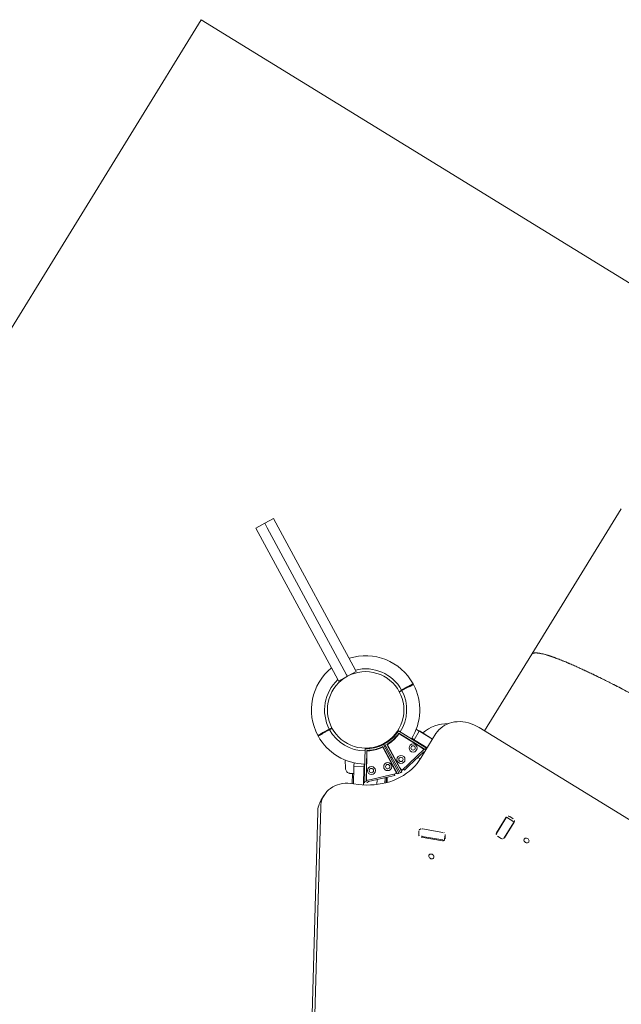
# Model space of a CAD drawing. Extents: x 5459245 to 5462690, y 5971016 to 5972523.
# Tile 73 of 136: x 5462442.615 to 5462443.511, y 5972216.909 to 5972218.376. Entities that reach past the tile are written whole.
import ezdxf

# ---------------------------------------------------------------- set-up
doc = ezdxf.new("R2010")
doc.units = 0
doc.layers.add('A_MAŁA ARCHITEKTURA', color=195, linetype='CONTINUOUS', lineweight=9)

# ---------------------------------------------------------------- blocks, each defined once
blk = doc.blocks.new('MEGA')
at = {"layer": 'A_MAŁA ARCHITEKTURA'}
for p, q in [((5462447.9548, 5972220.615), (5462444.5612, 5972220.615)), ((5462447.9548, 5972216.3794), (5462447.9548, 5972220.615)), ((5462447.3487, 5972220.1422), (5462447.3525, 5972220.1487)), ((5462447.3525, 5972220.1487), (5462447.3654, 5972220.1412)), ((5462447.3487, 5972220.1422), (5462447.2241, 5972219.9265)), ((5462447.3617, 5972220.1348), (5462447.2371, 5972219.919)), ((5462447.3654, 5972220.1412), (5462447.3617, 5972220.1348)), ((5462447.3654, 5972220.1412), (5462447.3784, 5972220.1338)), ((5462447.3784, 5972220.1338), (5462447.3746, 5972220.1273)), ((5462447.3746, 5972220.1273), (5462447.25, 5972219.9115)), ((5462447.2229, 5972219.9243), (5462447.2241, 5972219.9265)), ((5462447.2358, 5972219.9168), (5462447.2229, 5972219.9243)), ((5462447.2371, 5972219.919), (5462447.2358, 5972219.9168)), ((5462447.2488, 5972219.9094), (5462447.2358, 5972219.9168)), ((5462447.1377, 5972219.9083), (5462447.1372, 5972219.9074)), ((5462447.1447, 5972219.9031), (5462447.1541, 5972219.8977)), ((5462447.1546, 5972219.8986), (5462447.1452, 5972219.904)), ((5462447.1541, 5972219.8977), (5462447.1546, 5972219.8986)), ((5462447.1584, 5972219.8963), (5462447.1546, 5972219.8986)), ((5462447.25, 5972219.9115), (5462447.2488, 5972219.9094)), ((5462447.2515, 5972219.9035), (5462447.2515, 5972219.9035)), ((5462447.1541, 5972219.8977), (5462447.1579, 5972219.8955)), ((5462446.3637, 5972219.4578), (5462447.0406, 5972219.8486)), ((5462446.372, 5972219.4578), (5462447.0489, 5972219.8486)), ((5462447.0668, 5972219.8535), (5462447.0585, 5972219.8535)), ((5462447.1278, 5972219.8545), (5462447.1174, 5972219.8472)), ((5462447.1275, 5972219.8387), (5462447.1312, 5972219.8408)), ((5462447.1164, 5972219.8344), (5462447.1035, 5972219.8269)), ((5462447.1042, 5972219.8252), (5462447.1257, 5972219.8376)), ((5462447.1044, 5972219.8247), (5462447.1042, 5972219.8253)), ((5462447.115, 5972219.8367), (5462447.115, 5972219.8367)), ((5462447.1576, 5972219.8378), (5462447.1151, 5972219.813)), ((5462447.117, 5972219.8112), (5462447.1568, 5972219.8345)), ((5462447.1552, 5972219.833), (5462447.1236, 5972219.8146)), ((5462447.1257, 5972219.8376), (5462447.1265, 5972219.8381)), ((5462447.1275, 5972219.8387), (5462447.1265, 5972219.8381)), ((5462447.1265, 5972219.8381), (5462447.134, 5972219.8251)), ((5462447.135, 5972219.8257), (5462447.134, 5972219.8251)), ((5462447.135, 5972219.8257), (5462447.1374, 5972219.8271)), ((5462447.1379, 5972219.8263), (5462447.1374, 5972219.8271)), ((5462447.158, 5972219.8381), (5462447.1576, 5972219.8378)), ((5462447.1644, 5972219.8302), (5462447.1644, 5972219.8302)), ((5462447.2563, 5972219.8387), (5462447.2602, 5972219.8365)), ((5462447.2606, 5972219.8373), (5462447.2568, 5972219.8395)), ((5462447.2606, 5972219.8373), (5462447.2602, 5972219.8365)), ((5462447.2602, 5972219.8365), (5462447.2695, 5972219.831)), ((5462447.27, 5972219.8319), (5462447.2606, 5972219.8373)), ((5462447.277, 5972219.8267), (5462447.2775, 5972219.8276)), ((5462447.1106, 5972219.8116), (5462447.1331, 5972219.8247)), ((5462447.1151, 5972219.813), (5462447.117, 5972219.8112)), ((5462447.1209, 5972219.813), (5462447.1188, 5972219.8109)), ((5462447.1508, 5972219.7789), (5462447.1188, 5972219.8109)), ((5462447.1209, 5972219.813), (5462447.119, 5972219.8111)), ((5462447.1205, 5972219.8133), (5462447.1209, 5972219.813)), ((5462447.134, 5972219.8251), (5462447.1331, 5972219.8247)), ((5462447.1511, 5972219.7771), (5462447.1743, 5972219.8169)), ((5462447.1777, 5972219.8177), (5462447.1529, 5972219.7753)), ((5462447.1544, 5972219.7837), (5462447.1729, 5972219.8153)), ((5462447.1791, 5972219.8169), (5462447.1547, 5972219.7742)), ((5462447.1572, 5972219.7735), (5462447.1801, 5972219.8136)), ((5462447.1794, 5972219.8116), (5462447.1613, 5972219.7798)), ((5462447.1722, 5972219.8228), (5462447.1719, 5972219.823)), ((5462447.1775, 5972219.8141), (5462447.176, 5972219.8149)), ((5462447.1779, 5972219.8181), (5462447.1777, 5972219.8177)), ((5462447.1793, 5972219.8173), (5462447.1791, 5972219.8169)), ((5462447.1187, 5972219.8078), (5462447.1406, 5972219.7858)), ((5462447.1279, 5972219.7986), (5462447.1216, 5972219.795)), ((5462447.2034, 5972219.7685), (5462447.2036, 5972219.8051)), ((5462447.2038, 5972219.7611), (5462447.2041, 5972219.8072)), ((5462447.2066, 5972219.8096), (5462447.2063, 5972219.7604)), ((5462447.2066, 5972219.81), (5462447.2066, 5972219.8096)), ((5462447.1366, 5972219.7898), (5462447.1297, 5972219.7859)), ((5462447.1312, 5972219.7844), (5462447.1381, 5972219.7884)), ((5462447.1388, 5972219.7877), (5462447.132, 5972219.7837)), ((5462447.147, 5972219.7795), (5462447.1406, 5972219.7858)), ((5462447.1496, 5972219.7942), (5462447.1497, 5972219.7939)), ((5462447.1497, 5972219.7939), (5462447.1497, 5972219.7939)), ((5462447.2074, 5972219.7867), (5462447.2064, 5972219.7867)), ((5462447.2074, 5972219.7839), (5462447.2074, 5972219.7867)), ((5462447.2074, 5972219.7828), (5462447.2074, 5972219.7839)), ((5462447.2074, 5972219.7828), (5462447.2223, 5972219.7828)), ((5462447.2074, 5972219.7808), (5462447.2074, 5972219.7828)), ((5462447.2223, 5972219.7839), (5462447.2223, 5972219.7882)), ((5462447.2223, 5972219.7828), (5462447.2223, 5972219.7839)), ((5462447.2223, 5972219.7828), (5462447.2228, 5972219.7828)), ((5462447.2223, 5972219.7828), (5462447.2223, 5972219.7808)), ((5462447.2228, 5972219.7828), (5462447.2228, 5972219.7778)), ((5462447.1486, 5972219.7811), (5462447.147, 5972219.7795)), ((5462447.1509, 5972219.779), (5462447.1508, 5972219.7789)), ((5462447.151, 5972219.7791), (5462447.153, 5972219.7811)), ((5462447.1529, 5972219.7753), (5462447.1511, 5972219.7771)), ((5462447.1528, 5972219.781), (5462447.1532, 5972219.7807)), ((5462447.1547, 5972219.7742), (5462447.1572, 5972219.7735)), ((5462447.1597, 5972219.7771), (5462447.159, 5972219.7742)), ((5462447.1597, 5972219.777), (5462447.159, 5972219.7744)), ((5462447.2026, 5972219.7625), (5462447.159, 5972219.7742)), ((5462447.1593, 5972219.7771), (5462447.1597, 5972219.777)), ((5462447.1614, 5972219.7712), (5462447.1619, 5972219.7734)), ((5462447.17, 5972219.7689), (5462447.1614, 5972219.7712)), ((5462447.17, 5972219.7689), (5462447.1999, 5972219.7609)), ((5462447.2074, 5972219.7808), (5462447.2074, 5972219.7597)), ((5462447.2223, 5972219.7808), (5462447.2223, 5972219.7597)), ((5462447.2228, 5972219.7778), (5462447.2228, 5972219.7597)), ((5462447.1879, 5972219.7641), (5462447.1879, 5972219.7598)), ((5462447.1904, 5972219.7597), (5462447.2322, 5972219.7597)), ((5462447.2027, 5972219.7626), (5462447.2026, 5972219.7625)), ((5462447.2027, 5972219.7627), (5462447.2035, 5972219.7655)), ((5462447.2034, 5972219.7653), (5462447.2038, 5972219.7652)), ((5462447.2063, 5972219.7604), (5462447.2038, 5972219.7611)), ((5462447.2737, 5972219.7099), (5462447.2737, 5972218.9281)), ((5462447.0893, 5972219.6977), (5462447.1013, 5972219.6677)), ((5462447.0954, 5972219.7056), (5462447.0909, 5972219.703)), ((5462447.0912, 5972219.6969), (5462447.1027, 5972219.6681)), ((5462447.1009, 5972219.7025), (5462447.1124, 5972219.6738)), ((5462447.4076, 5972219.7001), (5462447.2737, 5972219.7001)), ((5462447.6623, 5972219.7001), (5462447.4076, 5972219.7001)), ((5462447.1043, 5972219.6658), (5462447.1092, 5972219.6686)), ((5462447.1057, 5972219.6659), (5462447.1102, 5972219.6684)), ((5462447.1811, 5972219.6054), (5462447.1534, 5972219.6054)), ((5462447.1501, 5972219.6014), (5462447.1501, 5972219.5954)), ((5462447.153, 5972219.5919), (5462447.1518, 5972219.5919)), ((5462447.1519, 5972219.6049), (5462447.153, 5972219.6049)), ((5462447.1796, 5972219.6049), (5462447.153, 5972219.6049)), ((5462447.1796, 5972219.5919), (5462447.153, 5972219.5919)), ((5462447.1534, 5972219.5914), (5462447.1811, 5972219.5914)), ((5462447.1796, 5972219.6049), (5462447.1813, 5972219.6049)), ((5462447.1813, 5972219.5919), (5462447.1796, 5972219.5919)), ((5462447.1813, 5972219.5919), (5462447.1813, 5972219.6049)), ((5462447.1845, 5972219.5954), (5462447.1845, 5972219.6014))]:
    blk.add_line(p, q, dxfattribs=at)
at = {"layer": 'A_MAŁA ARCHITEKTURA', "flags": 128}
for points in [[(5462447.1042, 5972219.8253), (5462447.1025, 5972219.8291), (5462447.1005, 5972219.8327), (5462447.0983, 5972219.8361), (5462447.0958, 5972219.8393), (5462447.0931, 5972219.8422), (5462447.0902, 5972219.8448), (5462447.0871, 5972219.8471), (5462447.0839, 5972219.8491), (5462447.0805, 5972219.8507), (5462447.0771, 5972219.852), (5462447.0735, 5972219.8528), (5462447.07, 5972219.8534), (5462447.0663, 5972219.8535), (5462447.0627, 5972219.8533), (5462447.0591, 5972219.8527), (5462447.0556, 5972219.8517), (5462447.0522, 5972219.8503), (5462447.0489, 5972219.8486)], [(5462447.1904, 5972219.7597), (5462447.185, 5972219.7599), (5462447.1797, 5972219.7604), (5462447.1744, 5972219.7613), (5462447.1691, 5972219.7626), (5462447.1639, 5972219.7642), (5462447.1588, 5972219.7662), (5462447.1538, 5972219.7685), (5462447.149, 5972219.7711), (5462447.1442, 5972219.774), (5462447.1396, 5972219.7773), (5462447.1351, 5972219.7809), (5462447.1309, 5972219.7848), (5462447.1268, 5972219.7889), (5462447.1229, 5972219.7933), (5462447.1192, 5972219.798), (5462447.1158, 5972219.8029), (5462447.1125, 5972219.8081), (5462447.1096, 5972219.8134), (5462447.1069, 5972219.819), (5462447.1044, 5972219.8247)], [(5462447.1191, 5972219.8112), (5462447.1185, 5972219.8116), (5462447.118, 5972219.8118)], [(5462447.1662, 5972219.7981), (5462447.167, 5972219.7976), (5462447.1678, 5972219.7971)], [(5462447.2038, 5972219.7622), (5462447.2034, 5972219.7626), (5462447.2028, 5972219.7629)], [(5462447.2061, 5972219.7597), (5462447.2055, 5972219.7606), (5462447.2054, 5972219.7607)], [(5462447.2737, 5972219.7099), (5462447.2735, 5972219.7142), (5462447.2731, 5972219.7185), (5462447.2723, 5972219.7228), (5462447.2712, 5972219.7269), (5462447.2698, 5972219.731), (5462447.2682, 5972219.7348), (5462447.2662, 5972219.7385), (5462447.264, 5972219.7419), (5462447.2616, 5972219.7451), (5462447.2589, 5972219.7481), (5462447.256, 5972219.7507), (5462447.253, 5972219.753), (5462447.2498, 5972219.7551), (5462447.2464, 5972219.7567), (5462447.243, 5972219.758), (5462447.2394, 5972219.759), (5462447.2359, 5972219.7595), (5462447.2322, 5972219.7597)], [(5462447.0758, 5972219.6714), (5462447.0752, 5972219.6724), (5462447.0744, 5972219.6732), (5462447.0735, 5972219.6736), (5462447.0725, 5972219.6737), (5462447.0716, 5972219.6734), (5462447.0707, 5972219.6728), (5462447.07, 5972219.672), (5462447.0696, 5972219.6709), (5462447.0695, 5972219.6697), (5462447.0696, 5972219.6685), (5462447.07, 5972219.6675), (5462447.0707, 5972219.6666), (5462447.0716, 5972219.666), (5462447.0725, 5972219.6657), (5462447.0735, 5972219.6658), (5462447.0744, 5972219.6663), (5462447.0752, 5972219.667), (5462447.0758, 5972219.668), (5462447.0761, 5972219.6691), (5462447.0761, 5972219.6703), (5462447.0758, 5972219.6714)], [(5462447.1703, 5972219.5631), (5462447.1697, 5972219.5641), (5462447.169, 5972219.5648), (5462447.168, 5972219.5653), (5462447.167, 5972219.5654), (5462447.1661, 5972219.5651), (5462447.1652, 5972219.5645), (5462447.1646, 5972219.5636), (5462447.1641, 5972219.5626), (5462447.164, 5972219.5614), (5462447.1641, 5972219.5602), (5462447.1645, 5972219.5591), (5462447.1652, 5972219.5583), (5462447.1661, 5972219.5577), (5462447.167, 5972219.5574), (5462447.168, 5972219.5575), (5462447.1689, 5972219.5579), (5462447.1697, 5972219.5587), (5462447.1703, 5972219.5597), (5462447.1706, 5972219.5608), (5462447.1706, 5972219.562), (5462447.1703, 5972219.5631)]]:
    blk.add_lwpolyline(points, dxfattribs=at)
at = {"layer": 'A_MAŁA ARCHITEKTURA'}
for centre, radius in [((5462447.2074, 5972219.8675), 0.057), ((5462447.135, 5972219.8128), 0.00603), ((5462447.135, 5972219.8128), 0.00324), ((5462447.1527, 5972219.7952), 0.00603), ((5462447.1527, 5972219.7952), 0.00324), ((5462447.1721, 5972219.784), 0.00603), ((5462447.1721, 5972219.784), 0.00324), ((5462447.1962, 5972219.7775), 0.00603), ((5462447.1962, 5972219.7775), 0.00324)]:
    blk.add_circle(centre, radius, dxfattribs=at)
for centre, radius, start, end in [((5462447.2074, 5972219.8675), 0.0807, 70.6719, 149.6459), ((5462447.2074, 5972219.8675), 0.0612, 74.13, 149.5338), ((5462447.2074, 5972219.8675), 0.0807, 330.3545, 49.3281), ((5462447.2074, 5972219.8675), 0.0807, 150.3545, 210.6537), ((5462447.2074, 5972219.8675), 0.0612, 330.4662, 45.87), ((5462447.2074, 5972219.8675), 0.0612, 150.4662, 210.7662), ((5462447.0587, 5972219.8178), 0.0358, 90.2202, 120.3941), ((5462447.1559, 5972219.8318), 0.00149, 34.8053, 120.3), ((5462447.2074, 5972219.8675), 0.0604, 213.1352, 236.8648), ((5462447.2074, 5972219.8675), 0.0611, 214.8053, 235.1947), ((5462447.2074, 5972219.8675), 0.058, 210.7927, 239.2073), ((5462447.2074, 5972219.8675), 0.0575, 210.7954, 239.2034), ((5462447.2074, 5972219.8675), 0.0807, 269.2926, 329.6459), ((5462447.2074, 5972219.8675), 0.0612, 269.2338, 329.5338), ((5462447.1145, 5972219.8035), 0.00897, 82.0308, 116.0812), ((5462447.1329, 5972219.8211), 0.00299, 73.1227, 120), ((5462447.1716, 5972219.8161), 0.00149, 329.7, 55.1947), ((5462447.2074, 5972219.8675), 0.058, 240.7927, 269.2073), ((5462447.2074, 5972219.8675), 0.0575, 240.796, 255), ((5462447.1807, 5972219.8108), 0.00149, 64.8053, 150.3), ((5462447.2074, 5972219.8675), 0.0604, 243.1352, 266.8648), ((5462447.2074, 5972219.8675), 0.0611, 244.8053, 265.1947), ((5462447.2074, 5972219.8675), 0.0575, 255, 269.2016), ((5462447.1145, 5972219.8035), 0.00598, 45, 114.4769), ((5462447.2021, 5972219.8051), 0.00149, 359.7, 85.1947), ((5462447.2049, 5972219.7798), 0.00299, 33.5573, 60), ((5462447.2037, 5972219.7205), 0.0598, 31.5514, 71.3825), ((5462447.1984, 5972219.7551), 0.00598, 50.659, 75), ((5462447.0933, 5972219.6994), 0.00435, 124.1643, 203.2748), ((5462447.0847, 5972219.6944), 0.00698, 20.7384, 51.6552), ((5462447.0968, 5972219.703), 0.00304, 27.0472, 118.3338), ((5462447.0937, 5972219.6996), 0.00783, 21.8878, 38.8446), ((5462447.1043, 5972219.6686), 0.00311, 196.5882, 297.6669), ((5462447.0984, 5972219.6662), 0.00474, 354.3503, 24.1619), ((5462447.1081, 5972219.6718), 0.00395, 302.0662, 352.8214), ((5462447.1075, 5972219.6717), 0.00538, 1.1122, 22.9748), ((5462447.1538, 5972219.6017), 0.0037, 95.7193, 184.7563), ((5462447.1728, 5972219.6025), 0.0029, 56.4325, 89.5793), ((5462447.1808, 5972219.6017), 0.0037, 355.2437, 84.2807), ((5462447.1538, 5972219.5951), 0.0037, 175.2437, 264.2807), ((5462447.1728, 5972219.5943), 0.00291, 270.4391, 304.5257), ((5462447.1808, 5972219.5951), 0.0037, 275.7193, 4.7563)]:
    blk.add_arc(centre, radius, start, end, dxfattribs=at)
for centre, major_axis, start_param, end_param in [((5462447.1337, 5972219.8204), (-0.00199, 0.00345), 5.579558, 6.283185), ((5462447.2039, 5972219.7801), (0.00399, 0), 0.505361, 0.895665)]:
    blk.add_ellipse(centre, major_axis=major_axis, ratio=0.666667, start_param=start_param, end_param=end_param, dxfattribs=at)
for points, knots in [([(5462447.1372, 5972219.9074), (5462447.1373, 5972219.9074), (5462447.1374, 5972219.9073), (5462447.1383, 5972219.9068), (5462447.1395, 5972219.9061), (5462447.1404, 5972219.9056), (5462447.1407, 5972219.9054)], [0, 0, 0, 0, 0.2941088, 0.5893457, 0.8836442, 1, 1, 1, 1]), ([(5462447.1412, 5972219.9063), (5462447.1404, 5972219.9067), (5462447.1389, 5972219.9076), (5462447.138, 5972219.9081), (5462447.1377, 5972219.9083), (5462447.1377, 5972219.9083), (5462447.1377, 5972219.9083)], [0, 0, 0, 0, 0.368214, 0.743956, 0.961795, 1, 1, 1, 1]), ([(5462447.1407, 5972219.9054), (5462447.1409, 5972219.9053), (5462447.1414, 5972219.905), (5462447.1425, 5972219.9044), (5462447.1437, 5972219.9037), (5462447.1444, 5972219.9033), (5462447.1447, 5972219.9031)], [0, 0, 0, 0, 0.283583, 0.567165, 0.850751, 1, 1, 1, 1]), ([(5462447.1452, 5972219.904), (5462447.1447, 5972219.9043), (5462447.1437, 5972219.9048), (5462447.1425, 5972219.9056), (5462447.1416, 5972219.906), (5462447.1413, 5972219.9062), (5462447.1412, 5972219.9063)], [0, 0, 0, 0, 0.283593, 0.567187, 0.850777, 1, 1, 1, 1]), ([(5462447.1174, 5972219.8473), (5462447.1169, 5972219.8468), (5462447.1157, 5972219.8459), (5462447.1145, 5972219.8439), (5462447.1139, 5972219.8417), (5462447.114, 5972219.8403), (5462447.1141, 5972219.8395)], [0, 0, 0, 0, 0.249947, 0.499975, 0.750062, 1, 1, 1, 1]), ([(5462447.1141, 5972219.8395), (5462447.1141, 5972219.8392), (5462447.1143, 5972219.8387), (5462447.1148, 5972219.8373), (5462447.1155, 5972219.8359), (5462447.1161, 5972219.8348), (5462447.1164, 5972219.8344)], [0, 0, 0, 0, 0.282449, 0.555521, 0.818813, 1, 1, 1, 1]), ([(5462447.1141, 5972219.8395), (5462447.1142, 5972219.839), (5462447.1144, 5972219.8379), (5462447.1154, 5972219.836), (5462447.1159, 5972219.8352)], [0, 0, 0, 0, 0.516586, 1, 1, 1, 1]), ([(5462447.1159, 5972219.8352), (5462447.1162, 5972219.8347), (5462447.1165, 5972219.8341), (5462447.1171, 5972219.8331), (5462447.1173, 5972219.8328)], [0, 0, 0, 0, 0.671708, 1, 1, 1, 1]), ([(5462447.2695, 5972219.831), (5462447.27, 5972219.8308), (5462447.271, 5972219.8302), (5462447.2723, 5972219.8294), (5462447.2731, 5972219.829), (5462447.2734, 5972219.8288), (5462447.2735, 5972219.8287)], [0, 0, 0, 0, 0.283593, 0.567187, 0.850777, 1, 1, 1, 1]), ([(5462447.274, 5972219.8296), (5462447.2738, 5972219.8297), (5462447.2734, 5972219.83), (5462447.2722, 5972219.8306), (5462447.271, 5972219.8313), (5462447.2703, 5972219.8317), (5462447.27, 5972219.8319)], [0, 0, 0, 0, 0.283583, 0.567165, 0.850751, 1, 1, 1, 1]), ([(5462447.2735, 5972219.8287), (5462447.2743, 5972219.8283), (5462447.2759, 5972219.8274), (5462447.2768, 5972219.8269), (5462447.2771, 5972219.8267), (5462447.277, 5972219.8267), (5462447.277, 5972219.8267)], [0, 0, 0, 0, 0.368214, 0.743956, 0.961795, 1, 1, 1, 1]), ([(5462447.2775, 5972219.8276), (5462447.2775, 5972219.8276), (5462447.2773, 5972219.8277), (5462447.2764, 5972219.8282), (5462447.2752, 5972219.8289), (5462447.2743, 5972219.8294), (5462447.274, 5972219.8296)], [0, 0, 0, 0, 0.294109, 0.589346, 0.883644, 1, 1, 1, 1]), ([(5462447.1188, 5972219.8109), (5462447.1188, 5972219.8109), (5462447.1189, 5972219.811), (5462447.1193, 5972219.8114), (5462447.1201, 5972219.8121), (5462447.1214, 5972219.813), (5462447.1226, 5972219.8139), (5462447.1232, 5972219.8143), (5462447.1236, 5972219.8146)], [0, 0, 0, 0, 0.158587, 0.295996, 0.506539, 0.740464, 0.867118, 1, 1, 1, 1]), ([(5462447.1544, 5972219.7837), (5462447.1542, 5972219.7833), (5462447.1536, 5972219.7826), (5462447.1528, 5972219.7814), (5462447.1519, 5972219.7802), (5462447.1512, 5972219.7794), (5462447.151, 5972219.7792), (5462447.151, 5972219.7791)], [0, 0, 0, 0, 0.186503, 0.349637, 0.604981, 0.892861, 1, 1, 1, 1]), ([(5462447.159, 5972219.7742), (5462447.159, 5972219.7742), (5462447.159, 5972219.7743), (5462447.1592, 5972219.7749), (5462447.1595, 5972219.7759), (5462447.1601, 5972219.7773), (5462447.1607, 5972219.7787), (5462447.1611, 5972219.7794), (5462447.1613, 5972219.7798)], [0, 0, 0, 0, 0.158587, 0.295996, 0.506539, 0.740464, 0.867118, 1, 1, 1, 1]), ([(5462447.2034, 5972219.7685), (5462447.2034, 5972219.768), (5462447.2033, 5972219.7671), (5462447.2031, 5972219.7657), (5462447.203, 5972219.7642), (5462447.2028, 5972219.7631), (5462447.2027, 5972219.7628), (5462447.2027, 5972219.7628)], [0, 0, 0, 0, 0.186503, 0.349637, 0.604981, 0.892861, 1, 1, 1, 1]), ([(5462447.4076, 5972219.7001), (5462447.4077, 5972219.7001), (5462447.4078, 5972219.7001), (5462447.408, 5972219.7001), (5462447.4082, 5972219.7), (5462447.4087, 5972219.6999), (5462447.4095, 5972219.6996), (5462447.4104, 5972219.6989), (5462447.4112, 5972219.698), (5462447.412, 5972219.697), (5462447.4128, 5972219.6957), (5462447.4137, 5972219.6941), (5462447.4145, 5972219.6924), (5462447.4153, 5972219.6904), (5462447.4162, 5972219.6879), (5462447.4173, 5972219.6847), (5462447.4184, 5972219.6809), (5462447.4192, 5972219.6776), (5462447.4198, 5972219.6751), (5462447.4202, 5972219.6734), (5462447.4206, 5972219.6716), (5462447.421, 5972219.6699), (5462447.4213, 5972219.6681), (5462447.422, 5972219.6649), (5462447.4229, 5972219.66), (5462447.4241, 5972219.6533), (5462447.4252, 5972219.6462), (5462447.4262, 5972219.6388), (5462447.4273, 5972219.6311), (5462447.4282, 5972219.6234), (5462447.4291, 5972219.6158), (5462447.4299, 5972219.6086), (5462447.4306, 5972219.6012), (5462447.4314, 5972219.5937), (5462447.4321, 5972219.586), (5462447.4328, 5972219.577), (5462447.4337, 5972219.5666), (5462447.4345, 5972219.5547), (5462447.4354, 5972219.5426), (5462447.4361, 5972219.5302), (5462447.4369, 5972219.5164), (5462447.4377, 5972219.501), (5462447.4385, 5972219.484), (5462447.4392, 5972219.4667), (5462447.4398, 5972219.449), (5462447.4404, 5972219.431), (5462447.4408, 5972219.4126), (5462447.4412, 5972219.3941), (5462447.4415, 5972219.3746), (5462447.4417, 5972219.3543), (5462447.4418, 5972219.3385), (5462447.4418, 5972219.3282), (5462447.4418, 5972219.3234), (5462447.4418, 5972219.3186), (5462447.4418, 5972219.3138), (5462447.4418, 5972219.3092), (5462447.4418, 5972219.3044), (5462447.4418, 5972219.3012), (5462447.4418, 5972219.2995)], [0, 0, 0, 0, 0.001429, 0.006012, 0.010799, 0.015791, 0.033742, 0.050007, 0.064584, 0.077542, 0.094046, 0.109551, 0.124356, 0.138463, 0.154867, 0.176266, 0.197009, 0.217096, 0.224808, 0.232419, 0.239928, 0.247336, 0.254643, 0.261849, 0.285893, 0.309442, 0.332496, 0.355053, 0.377115, 0.400132, 0.418597, 0.436861, 0.454923, 0.472784, 0.490444, 0.507903, 0.533001, 0.557853, 0.582458, 0.606817, 0.630929, 0.662045, 0.69292, 0.723555, 0.753951, 0.784899, 0.815718, 0.846409, 0.876974, 0.911441, 0.945862, 0.953595, 0.961329, 0.969065, 0.976745, 0.984532, 0.99152, 1, 1, 1, 1]), ([(5462447.4076, 5972219.7001), (5462447.4076, 5972219.7001), (5462447.4079, 5972219.7001), (5462447.4084, 5972219.7), (5462447.4091, 5972219.6998), (5462447.4097, 5972219.6994), (5462447.4102, 5972219.699), (5462447.4107, 5972219.6985), (5462447.4113, 5972219.6979), (5462447.4119, 5972219.697), (5462447.4127, 5972219.6959), (5462447.4135, 5972219.6944), (5462447.4143, 5972219.6928), (5462447.4152, 5972219.6906), (5462447.4163, 5972219.6878), (5462447.4174, 5972219.6844), (5462447.4182, 5972219.6814), (5462447.4188, 5972219.6791), (5462447.4192, 5972219.6776), (5462447.4196, 5972219.676), (5462447.42, 5972219.6745), (5462447.4203, 5972219.6728), (5462447.421, 5972219.6699), (5462447.4219, 5972219.6655), (5462447.423, 5972219.6593), (5462447.4242, 5972219.6527), (5462447.4252, 5972219.6459), (5462447.4263, 5972219.6386), (5462447.4272, 5972219.6315), (5462447.4281, 5972219.6243), (5462447.4289, 5972219.6176), (5462447.4297, 5972219.6106), (5462447.4304, 5972219.6035), (5462447.4311, 5972219.5963), (5462447.432, 5972219.5863), (5462447.4331, 5972219.5733), (5462447.4344, 5972219.5569), (5462447.4355, 5972219.5398), (5462447.4366, 5972219.5221), (5462447.4376, 5972219.5037), (5462447.4385, 5972219.4847), (5462447.4392, 5972219.4654), (5462447.4399, 5972219.4457), (5462447.4405, 5972219.4257), (5462447.441, 5972219.4055), (5462447.4413, 5972219.3858), (5462447.4416, 5972219.3667), (5462447.4417, 5972219.3531), (5462447.4418, 5972219.3442), (5462447.4418, 5972219.3401), (5462447.4418, 5972219.336), (5462447.4418, 5972219.3319), (5462447.4418, 5972219.3279), (5462447.4418, 5972219.3238), (5462447.4418, 5972219.3209), (5462447.4418, 5972219.3194)], [0, 0, 0, 0, 0.000056, 0.014435, 0.027426, 0.039029, 0.049243, 0.058069, 0.067734, 0.079762, 0.095577, 0.110556, 0.124698, 0.141481, 0.163336, 0.184462, 0.204858, 0.212672, 0.220373, 0.227962, 0.235437, 0.242801, 0.250052, 0.274553, 0.298518, 0.321946, 0.344837, 0.367192, 0.390578, 0.409364, 0.427933, 0.446286, 0.464422, 0.482341, 0.500043, 0.53645, 0.572299, 0.607592, 0.643154, 0.679134, 0.714754, 0.750016, 0.78526, 0.820311, 0.855171, 0.890027, 0.920827, 0.951596, 0.958511, 0.965427, 0.972304, 0.979209, 0.985863, 0.992338, 1, 1, 1, 1])]:
    blk.add_open_spline(points, degree=3, knots=knots, dxfattribs=at)

msp = doc.modelspace()

# ---------------------------------------------------------------- block references
at = {"layer": 'A_MAŁA ARCHITEKTURA', "color": 6, "rotation": 58.39971502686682}
msp.add_blockref('MEGA', (7686859.5945, -1809666.1669), dxfattribs=at)

doc.saveas('drawing.dxf')
